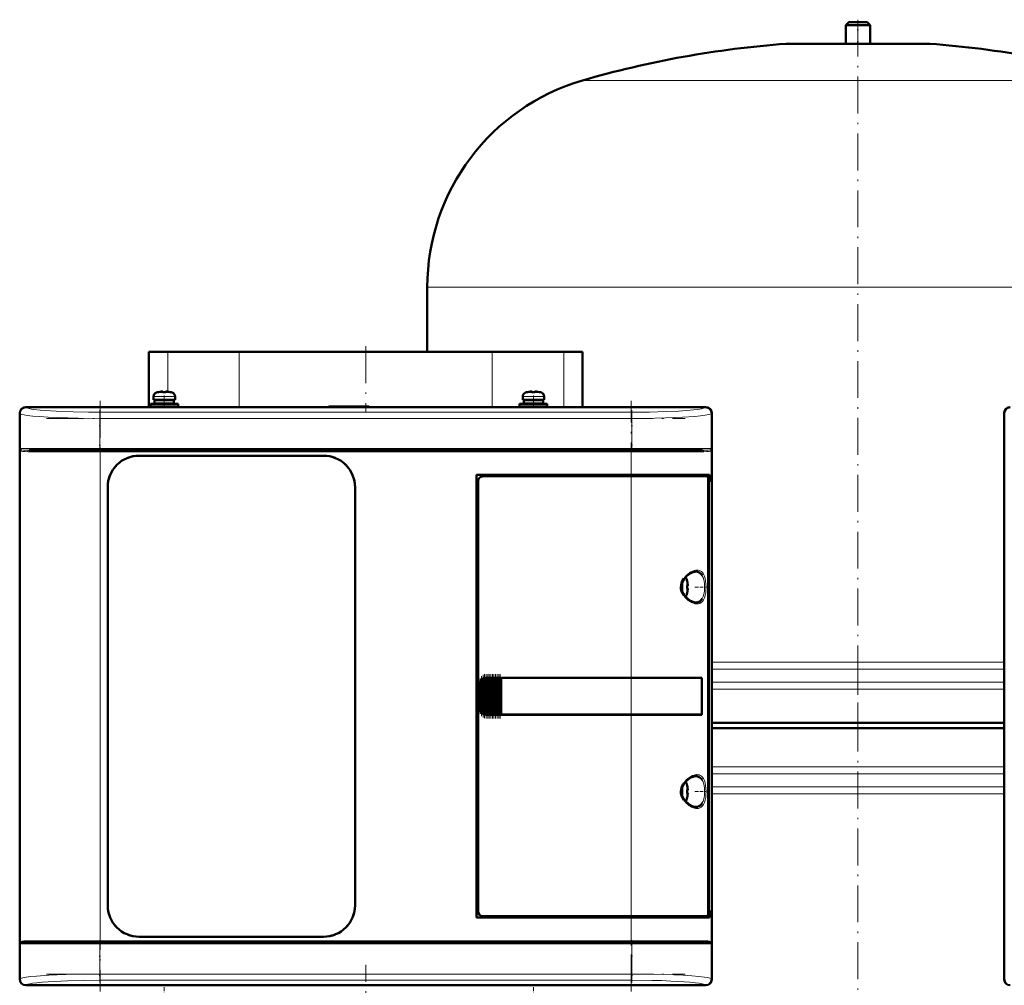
# Model space of a CAD drawing. Extents: x -1351 to 1763, y -1300 to 612.
# Tile 41 of 81: x -311 to 9, y 131 to 445. Entities that reach past the tile are written whole.
import ezdxf

# ---------------------------------------------------------------- set-up
doc = ezdxf.new("R2010")
doc.units = 0
doc.linetypes.add('DASHDOT', pattern=[18.5, 12, -3, 0.5, -3])

msp = doc.modelspace()

# ---------------------------------------------------------------- linework, layer by layer
at = {"color": 7, "linetype": 'DASHDOT', "lineweight": 18}
for p, q in [((-38.4, 445.06), (-38.4, 207.55)), ((-198.4, 338.88), (-198.4, 317.28)), ((-284.69, 321.1), (-284.69, 129.05)), ((-112.1, 129.05), (-112.1, 321.1)), ((-302.16, 315.43), (-94.63, 315.43)), ((-94.63, 305.58), (-302.16, 305.58)), ((-301.95, 304.58), (-94.84, 304.58)), ((-38.4, 237.56), (-38.4, -16.11)), ((-302.16, 144.58), (-94.63, 144.58)), ((-94.84, 145.58), (-301.95, 145.58)), ((-198.4, 58.18), (-198.4, 137.7)), ((-302.16, 134.72), (-94.63, 134.72))]:
    msp.add_line(p, q, dxfattribs=at)
at = {"color": 7, "linetype": 'DASHDOT', "lineweight": 18, "ltscale": 0.210416}
msp.add_line((-38.4, 444.93), (-38.4, 436.51), dxfattribs=at)
at = {"color": 7, "lineweight": 50}
for p, q in [((-41.4, 444.23), (-42.4, 443.23)), ((-42.4, 443.23), (-34.4, 443.23)), ((-42.4, 443.23), (-42.4, 437.23)), ((-41.4, 444.23), (-35.4, 444.23)), ((-34.4, 443.23), (-35.4, 444.23)), ((-34.4, 437.23), (-34.4, 443.23)), ((-61.4, 437.23), (-38.4, 437.23)), ((-42.4, 437.23), (-61.4, 437.23)), ((-38.4, 437.23), (-15.4, 437.23)), ((-15.4, 437.23), (-34.4, 437.23)), ((-178.4, 358.07), (-178.4, 337.08)), ((-268.9, 337.08), (-262.75, 337.08)), ((-268.9, 337.08), (-268.9, 319.08)), ((-262.75, 337.08), (-254.03, 337.08)), ((-254.03, 337.08), (-239.52, 337.08)), ((-239.52, 337.08), (-167.15, 337.08)), ((-167.15, 337.08), (-157.27, 337.08)), ((-157.27, 337.08), (-142.77, 337.08)), ((-142.77, 337.08), (-134.05, 337.08)), ((-134.05, 337.08), (-127.9, 337.08)), ((-127.9, 337.08), (-127.9, 319.08)), ((-265.82, 323.96), (-265.83, 323.97)), ((-264.4, 323.96), (-264.4, 324.11)), ((-263.4, 323.96), (-263.4, 324.11)), ((-261.97, 323.97), (-261.98, 323.96)), ((-145.82, 323.96), (-145.83, 323.97)), ((-144.4, 323.96), (-144.4, 324.11)), ((-143.4, 323.96), (-143.4, 324.11)), ((-141.97, 323.97), (-141.98, 323.96)), ((-268.4, 320.13), (-263.9, 320.13)), ((-268.4, 320.13), (-268.4, 319.33)), ((-267.4, 322.56), (-267.4, 321.43)), ((-263.9, 321.43), (-267.4, 321.43)), ((-267.05, 321.33), (-263.9, 321.33)), ((-267.05, 320.23), (-267.05, 321.33)), ((-267.05, 320.23), (-263.9, 320.23)), ((-265.9, 321.33), (-265.9, 321.43)), ((-265.9, 320.13), (-265.9, 320.23)), ((-263.9, 321.43), (-260.4, 321.43)), ((-260.75, 321.33), (-263.9, 321.33)), ((-260.75, 320.23), (-263.9, 320.23)), ((-263.9, 320.13), (-259.4, 320.13)), ((-261.9, 321.43), (-261.9, 321.33)), ((-261.9, 320.23), (-261.9, 320.13)), ((-260.75, 321.33), (-260.75, 320.23)), ((-260.4, 322.56), (-260.4, 321.43)), ((-259.4, 320.13), (-259.4, 319.33)), ((-148.4, 320.13), (-143.9, 320.13)), ((-148.4, 320.13), (-148.4, 319.33)), ((-147.4, 322.56), (-147.4, 321.43)), ((-143.9, 321.43), (-147.4, 321.43)), ((-147.05, 321.33), (-143.9, 321.33)), ((-147.05, 320.23), (-147.05, 321.33)), ((-147.05, 320.23), (-143.9, 320.23)), ((-145.9, 321.33), (-145.9, 321.43)), ((-145.9, 320.13), (-145.9, 320.23)), ((-143.9, 321.43), (-140.4, 321.43)), ((-140.75, 321.33), (-143.9, 321.33)), ((-140.75, 320.23), (-143.9, 320.23)), ((-139.4, 320.13), (-143.9, 320.13)), ((-141.9, 321.43), (-141.9, 321.33)), ((-141.9, 320.23), (-141.9, 320.13)), ((-140.75, 321.33), (-140.75, 320.23)), ((-140.4, 322.56), (-140.4, 321.43)), ((-139.4, 320.13), (-139.4, 319.33)), ((-310.9, 309.23), (-310.9, 317.08)), ((-310.87, 317.05), (-310.87, 133.1)), ((-308.9, 319.08), (-301.05, 319.08)), ((-87.92, 319.05), (-308.88, 319.05)), ((-301.05, 319.08), (-301.04, 319.05)), ((-301.05, 319.07), (-296.75, 319.07)), ((-296.75, 319.08), (-199.05, 319.08)), ((-296.75, 319.05), (-296.75, 319.08)), ((-268.4, 319.33), (-263.9, 319.33)), ((-265.9, 319.08), (-265.9, 319.33)), ((-263.9, 319.33), (-259.4, 319.33)), ((-261.9, 319.33), (-261.9, 319.08)), ((-210.4, 319.33), (-210.65, 319.08)), ((-197.4, 319.33), (-210.4, 319.33)), ((-199.05, 319.08), (-199.04, 319.05)), ((-199.05, 319.07), (-194.75, 319.07)), ((-197.4, 319.33), (-197.14, 319.07)), ((-194.75, 319.08), (-100.05, 319.08)), ((-194.75, 319.05), (-194.75, 319.08)), ((-148.4, 319.33), (-143.9, 319.33)), ((-145.9, 319.08), (-145.9, 319.33)), ((-139.4, 319.33), (-143.9, 319.33)), ((-141.9, 319.33), (-141.9, 319.08)), ((-100.05, 319.08), (-100.04, 319.05)), ((-100.05, 319.07), (-95.75, 319.07)), ((-95.75, 319.08), (-87.9, 319.08)), ((-95.75, 319.05), (-95.75, 319.08)), ((-85.93, 133.1), (-85.93, 317.05)), ((-85.9, 317.08), (-85.9, 309.23)), ((9.1, 309.23), (9.1, 317.08)), ((9.13, 317.05), (9.13, 133.1)), ((-310.87, 309.22), (-310.9, 309.23)), ((-310.89, 304.93), (-310.89, 309.23)), ((-85.9, 309.23), (-85.93, 309.22)), ((-85.9, 309.23), (-85.9, 304.93)), ((9.13, 309.22), (9.1, 309.23)), ((9.11, 304.93), (9.11, 309.23)), ((-310.9, 229.23), (-310.9, 304.93)), ((-310.9, 304.93), (-310.87, 304.93)), ((-307.81, 305.08), (-284.69, 305.08)), ((-284.69, 305.08), (-112.1, 305.08)), ((-112.1, 305.08), (-88.98, 305.08)), ((-85.93, 304.93), (-85.9, 304.93)), ((-85.9, 304.93), (-85.9, 231.23)), ((9.1, 229.23), (9.1, 304.93)), ((9.1, 304.93), (9.13, 304.93)), ((-272.1, 303.28), (-212.1, 303.28)), ((-272.1, 303.28), (-212.1, 303.28)), ((-162.4, 153.08), (-162.4, 297.08)), ((-162.4, 297.08), (-112.1, 297.08)), ((-161.9, 295.08), (-161.9, 155.07)), ((-112.1, 296.58), (-160.4, 296.58)), ((-86.69, 297.08), (-112.1, 297.08)), ((-112.1, 296.58), (-87.35, 296.58)), ((-87, 296.58), (-87.34, 296.58)), ((-87.06, 154.54), (-87.06, 295.61)), ((-87.06, 294.78), (-86.69, 294.78)), ((-87.06, 294.74), (-86.93, 294.74)), ((-87, 297.08), (-87, 296.58)), ((-86.69, 294.78), (-86.93, 294.74)), ((-86.93, 294.74), (-86.93, 155.41)), ((-86.69, 294.78), (-86.69, 297.08)), ((-282.3, 157.08), (-282.3, 293.08)), ((-201.9, 293.08), (-201.9, 157.08)), ((-201.9, 293.08), (-201.9, 157.08)), ((-93.93, 262.5), (-93.92, 262.51)), ((-93.78, 261.08), (-93.93, 261.08)), ((-93.78, 260.08), (-93.93, 260.08)), ((-93.92, 258.65), (-93.93, 258.65)), ((-160.89, 230.34), (-160.73, 230.5)), ((-160.52, 219.45), (-160.52, 230.7)), ((-160.38, 230.78), (-160.22, 230.87)), ((-160.01, 219.19), (-160.01, 230.97)), ((-159.87, 231), (-159.71, 231.04)), ((-159.5, 231.07), (-159.36, 231.08)), ((-159.5, 219.08), (-159.5, 231.07)), ((-159.33, 231.08), (-159.39, 231.08)), ((-159.33, 231.08), (-159.36, 231.08)), ((-159.33, 231.08), (-159.2, 231.08)), ((-158.99, 231.08), (-159.2, 231.08)), ((-158.99, 219.08), (-158.99, 231.08)), ((-158.85, 231.08), (-158.99, 231.08)), ((-158.85, 231.08), (-158.77, 231.08)), ((-158.77, 231.08), (-158.69, 231.08)), ((-158.48, 231.08), (-158.69, 231.08)), ((-158.48, 219.08), (-158.48, 231.08)), ((-158.34, 231.08), (-158.48, 231.08)), ((-158.34, 231.08), (-158.26, 231.08)), ((-158.26, 231.08), (-158.18, 231.08)), ((-157.97, 231.08), (-158.18, 231.08)), ((-157.97, 219.08), (-157.97, 231.08)), ((-157.83, 231.08), (-157.97, 231.08)), ((-157.83, 231.08), (-157.75, 231.08)), ((-157.75, 231.08), (-157.67, 231.08)), ((-157.46, 231.08), (-157.67, 231.08)), ((-157.46, 219.08), (-157.46, 231.08)), ((-157.32, 231.08), (-157.46, 231.08)), ((-157.32, 231.08), (-157.24, 231.08)), ((-157.24, 231.08), (-157.16, 231.08)), ((-156.95, 231.08), (-157.16, 231.08)), ((-156.95, 219.08), (-156.95, 231.08)), ((-156.81, 231.08), (-156.95, 231.08)), ((-156.81, 231.08), (-156.73, 231.08)), ((-156.73, 231.08), (-156.65, 231.08)), ((-156.44, 231.08), (-156.65, 231.08)), ((-156.44, 219.08), (-156.44, 231.08)), ((-156.3, 231.08), (-156.44, 231.08)), ((-156.3, 231.08), (-156.22, 231.08)), ((-156.22, 231.08), (-156.14, 231.08)), ((-155.93, 231.08), (-156.14, 231.08)), ((-155.93, 219.08), (-155.93, 231.08)), ((-155.79, 231.08), (-155.93, 231.08)), ((-155.79, 231.08), (-155.71, 231.08)), ((-155.71, 231.08), (-155.63, 231.08)), ((-155.42, 231.08), (-155.63, 231.08)), ((-155.42, 219.08), (-155.42, 231.08)), ((-155.28, 231.08), (-155.42, 231.08)), ((-155.28, 231.08), (-155.2, 231.08)), ((-155.2, 231.08), (-155.12, 231.08)), ((-154.91, 231.08), (-155.12, 231.08)), ((-154.91, 219.08), (-154.91, 231.08)), ((-154.77, 231.08), (-154.91, 231.08)), ((-154.77, 231.08), (-154.69, 231.08)), ((-154.69, 231.08), (-154.61, 231.08)), ((-154.44, 231.08), (-154.61, 231.08)), ((-154.44, 231.08), (-154.44, 219.08)), ((-154.4, 231.08), (-154.44, 231.08)), ((-154.4, 231.08), (-112.1, 231.08)), ((-154.37, 231.05), (-154.4, 231.08)), ((-154.37, 231.05), (-112.1, 231.05)), ((-154.37, 219.1), (-154.37, 231.05)), ((-154.37, 231.05), (-112.1, 231.05)), ((-89.11, 231.08), (-112.1, 231.08)), ((-110.13, 231.05), (-112.1, 231.05)), ((-110.15, 231.05), (-112.1, 231.05)), ((-105.73, 231.05), (-110.15, 231.05)), ((-103.04, 231.05), (-105.73, 231.05)), ((-95.45, 231.04), (-102.38, 231.05)), ((-89.11, 231.08), (-89.43, 231.02)), ((-89.18, 219.13), (-89.18, 231.02)), ((-89.11, 231.08), (-89.11, 219.08)), ((-85.9, 231.23), (-85.93, 231.22)), ((-85.9, 231.23), (-85.9, 226.93)), ((-310.87, 229.22), (-310.9, 229.23)), ((-310.89, 224.93), (-310.89, 229.23)), ((-161.4, 221.08), (-161.4, 229.08)), ((-161.03, 219.98), (-161.03, 230.17)), ((9.13, 229.22), (9.1, 229.23)), ((9.11, 224.93), (9.11, 229.23)), ((-310.9, 145.23), (-310.9, 224.93)), ((-310.9, 224.93), (-310.87, 224.93)), ((-85.93, 226.93), (-85.9, 226.93)), ((-85.9, 226.93), (-85.9, 145.23)), ((9.1, 145.23), (9.1, 224.93)), ((9.1, 224.93), (9.13, 224.93)), ((-160.73, 219.65), (-160.89, 219.81)), ((-160.22, 219.29), (-160.38, 219.37)), ((-159.71, 219.11), (-159.87, 219.15)), ((-159.36, 219.08), (-159.5, 219.08)), ((-159.33, 219.08), (-159.39, 219.08)), ((-159.36, 219.08), (-159.33, 219.08)), ((-159.33, 219.08), (-159.2, 219.08)), ((-158.99, 219.08), (-159.2, 219.08)), ((-158.85, 219.08), (-158.99, 219.08)), ((-158.85, 219.08), (-158.77, 219.08)), ((-158.77, 219.08), (-158.69, 219.08)), ((-158.48, 219.08), (-158.69, 219.08)), ((-158.34, 219.08), (-158.48, 219.08)), ((-158.34, 219.08), (-158.26, 219.08)), ((-158.26, 219.08), (-158.18, 219.08)), ((-157.97, 219.08), (-158.18, 219.08)), ((-157.83, 219.08), (-157.97, 219.08)), ((-157.83, 219.08), (-157.75, 219.08)), ((-157.75, 219.08), (-157.67, 219.08)), ((-157.46, 219.08), (-157.67, 219.08)), ((-157.32, 219.08), (-157.46, 219.08)), ((-157.32, 219.08), (-157.24, 219.08)), ((-157.24, 219.08), (-157.16, 219.08)), ((-156.95, 219.08), (-157.16, 219.08)), ((-156.81, 219.08), (-156.95, 219.08)), ((-156.81, 219.08), (-156.73, 219.08)), ((-156.73, 219.08), (-156.65, 219.08)), ((-156.44, 219.08), (-156.65, 219.08)), ((-156.3, 219.08), (-156.44, 219.08)), ((-156.3, 219.08), (-156.22, 219.08)), ((-156.22, 219.08), (-156.14, 219.08)), ((-155.93, 219.08), (-156.14, 219.08)), ((-155.79, 219.08), (-155.93, 219.08)), ((-155.79, 219.08), (-155.71, 219.08)), ((-155.71, 219.08), (-155.63, 219.08)), ((-155.42, 219.08), (-155.63, 219.08)), ((-155.28, 219.08), (-155.42, 219.08)), ((-155.28, 219.08), (-155.2, 219.08)), ((-155.2, 219.08), (-155.12, 219.08)), ((-154.91, 219.08), (-155.12, 219.08)), ((-154.77, 219.08), (-154.91, 219.08)), ((-154.77, 219.08), (-154.69, 219.08)), ((-154.69, 219.08), (-154.61, 219.08)), ((-154.44, 219.08), (-154.61, 219.08)), ((-154.44, 219.08), (-154.4, 219.08)), ((-154.4, 219.08), (-154.37, 219.1)), ((-112.1, 219.08), (-154.4, 219.08)), ((-154.37, 219.1), (-112.1, 219.1)), ((-112.1, 219.1), (-110.13, 219.1)), ((-89.11, 219.08), (-112.1, 219.08)), ((-110.15, 219.1), (-106.37, 219.1)), ((-105.73, 219.1), (-103.04, 219.1)), ((-103.04, 219.1), (-102.87, 219.1)), ((-89.11, 219.08), (-89.43, 219.13)), ((-85.9, 216.42), (-38.4, 216.42)), ((-38.4, 214.73), (-85.9, 214.73)), ((-38.4, 216.42), (9.1, 216.42)), ((9.1, 214.73), (-38.4, 214.73)), ((-93.93, 196), (-93.92, 196.01)), ((-93.78, 194.58), (-93.93, 194.58)), ((-93.78, 193.58), (-93.93, 193.58)), ((-93.92, 192.15), (-93.93, 192.15)), ((-87.06, 155.41), (-86.93, 155.41)), ((-86.69, 155.38), (-87.06, 155.38)), ((-86.93, 155.41), (-86.69, 155.38)), ((-86.69, 153.08), (-86.69, 155.38)), ((-112.1, 153.08), (-162.4, 153.08)), ((-160.4, 153.58), (-112.1, 153.58)), ((-87.35, 153.58), (-112.1, 153.58)), ((-112.1, 153.08), (-86.69, 153.08)), ((-87.34, 153.58), (-87, 153.58)), ((-87, 153.58), (-87, 153.08)), ((-310.87, 145.22), (-310.9, 145.23)), ((-310.89, 140.93), (-310.89, 145.23)), ((-307.81, 145.08), (-284.69, 145.08)), ((-112.1, 145.08), (-284.69, 145.08)), ((-212.1, 146.88), (-272.1, 146.88)), ((-88.98, 145.08), (-112.1, 145.08)), ((-85.9, 145.23), (-85.93, 145.22)), ((-85.9, 145.23), (-85.9, 140.93)), ((9.13, 145.22), (9.1, 145.23)), ((9.11, 140.93), (9.11, 145.23)), ((-310.9, 133.08), (-310.9, 140.93)), ((-310.9, 140.93), (-310.87, 140.93)), ((-85.93, 140.93), (-85.9, 140.93)), ((-85.9, 140.93), (-85.9, 133.08)), ((9.1, 133.08), (9.1, 140.93)), ((9.1, 140.93), (9.13, 140.93)), ((-301.05, 131.08), (-308.9, 131.08)), ((-87.92, 131.1), (-308.88, 131.1)), ((-301.04, 131.1), (-301.05, 131.08)), ((-296.75, 131.08), (-301.05, 131.08)), ((-296.75, 131.08), (-296.75, 131.1)), ((-199.05, 131.08), (-296.75, 131.08)), ((-199.04, 131.1), (-199.05, 131.08)), ((-194.75, 131.08), (-199.05, 131.08)), ((-194.75, 131.08), (-194.75, 131.1)), ((-100.05, 131.08), (-194.75, 131.08)), ((-100.04, 131.1), (-100.05, 131.08)), ((-95.75, 131.08), (-100.05, 131.08)), ((-95.75, 131.08), (-95.75, 131.1)), ((-87.9, 131.08), (-95.75, 131.08))]:
    msp.add_line(p, q, dxfattribs=at)
at = {"color": 7, "lineweight": 18}
for p, q in [((-38.4, 437.21), (-61.76, 437.21)), ((-15.03, 437.21), (-38.4, 437.21)), ((-38.4, 425.27), (-128, 425.27)), ((51.2, 425.27), (-38.4, 425.27)), ((-38.4, 358.07), (-178.4, 358.07)), ((101.6, 358.07), (-38.4, 358.07)), ((-262.75, 337.08), (-262.75, 324.09)), ((-239.52, 319.08), (-239.52, 337.08)), ((-157.27, 337.08), (-157.27, 319.08)), ((-134.05, 319.08), (-134.05, 337.08)), ((-266.47, 323.8), (-263.92, 323.8)), ((-263.92, 323.8), (-263.9, 323.8)), ((-263.9, 323.8), (-261.33, 323.8)), ((-146.47, 323.8), (-143.92, 323.8)), ((-143.92, 323.8), (-143.9, 323.8)), ((-143.9, 323.8), (-141.33, 323.8)), ((-267.4, 322.56), (-263.93, 322.56)), ((-263.93, 322.56), (-263.9, 322.56)), ((-263.9, 322.56), (-260.4, 322.56)), ((-147.4, 322.56), (-143.93, 322.56)), ((-143.93, 322.56), (-143.9, 322.56)), ((-143.9, 322.56), (-140.4, 322.56)), ((-310.81, 316.99), (-310.87, 317.05)), ((-310.81, 305.58), (-310.81, 316.99)), ((-308.88, 319.05), (-308.81, 318.98)), ((-284.87, 317.42), (-111.93, 317.42)), ((-284.87, 317.42), (-284.87, 315.43)), ((-111.93, 317.42), (-111.93, 315.43)), ((-87.99, 318.98), (-87.92, 319.05)), ((-85.93, 317.05), (-85.99, 316.99)), ((-85.99, 316.99), (-85.99, 305.58)), ((9.19, 316.99), (9.13, 317.05)), ((-284.87, 315.43), (-284.87, 305.58)), ((-111.93, 315.43), (-284.87, 315.43)), ((-111.93, 315.43), (-111.93, 305.58)), ((-284.87, 305.58), (-310.81, 305.58)), ((-310.63, 305.1), (-310.63, 145.06)), ((-308.27, 304.58), (-284.69, 304.58)), ((-284.87, 305.58), (-111.93, 305.58)), ((-284.87, 305.08), (-284.87, 305.58)), ((-284.69, 304.58), (-284.69, 305.08)), ((-112.1, 304.58), (-284.69, 304.58)), ((-284.69, 304.58), (-284.69, 145.58)), ((-112.1, 305.08), (-112.1, 304.58)), ((-112.1, 297.08), (-112.1, 304.58)), ((-112.1, 304.58), (-88.53, 304.58)), ((-94.21, 305.58), (-111.93, 305.58)), ((-111.93, 305.08), (-111.93, 305.58)), ((-85.99, 305.58), (-94.21, 305.58)), ((-86.16, 145.06), (-86.16, 305.1)), ((-112.1, 297.08), (-112.1, 296.58)), ((-112.1, 231.08), (-112.1, 296.58)), ((-94.08, 263.15), (-94.08, 260.6)), ((-91.13, 265.58), (-91.09, 265.58)), ((-89.04, 264.35), (-89, 264.27)), ((-95.33, 262.44), (-95.33, 260.61)), ((-95.33, 260.61), (-95.33, 260.58)), ((-95.33, 260.58), (-95.33, 258.71)), ((-94.08, 260.6), (-94.08, 260.58)), ((-94.08, 260.58), (-94.08, 258.01)), ((-89, 256.88), (-89.04, 256.82)), ((-91.08, 255.58), (-91.13, 255.58)), ((-85.9, 236.11), (-38.4, 236.11)), ((-38.4, 233.83), (-85.9, 233.83)), ((-38.4, 236.11), (9.1, 236.11)), ((9.1, 233.83), (-38.4, 233.83)), ((-160.73, 219.65), (-160.73, 230.5)), ((-160.38, 219.37), (-160.38, 230.78)), ((-160.22, 230.87), (-160.22, 219.29)), ((-159.87, 219.15), (-159.87, 231)), ((-159.71, 231.04), (-159.71, 219.11)), ((-159.36, 231.08), (-159.36, 219.08)), ((-159.2, 219.08), (-159.2, 231.08)), ((-158.85, 231.08), (-158.85, 219.08)), ((-158.69, 231.08), (-158.69, 219.08)), ((-158.34, 231.08), (-158.34, 219.08)), ((-158.18, 231.08), (-158.18, 219.08)), ((-157.83, 231.08), (-157.83, 219.08)), ((-157.67, 231.08), (-157.67, 219.08)), ((-157.32, 231.08), (-157.32, 219.08)), ((-157.16, 219.08), (-157.16, 231.08)), ((-156.81, 231.08), (-156.81, 219.08)), ((-156.65, 231.08), (-156.65, 219.08)), ((-156.3, 231.08), (-156.3, 219.08)), ((-156.14, 231.08), (-156.14, 219.08)), ((-155.79, 231.08), (-155.79, 219.08)), ((-155.63, 219.08), (-155.63, 231.08)), ((-155.28, 231.08), (-155.28, 219.08)), ((-155.12, 231.08), (-155.12, 219.08)), ((-154.77, 219.08), (-154.77, 231.08)), ((-154.61, 231.08), (-154.61, 219.08)), ((-112.1, 231.05), (-112.1, 231.08)), ((-112.1, 231.05), (-112.1, 219.1)), ((-161.35, 229.08), (-161.4, 229.08)), ((-161.35, 229.08), (-161.35, 221.08)), ((-161.18, 220.28), (-161.18, 229.87)), ((-160.89, 230.34), (-160.89, 219.81)), ((-85.9, 229.62), (-38.4, 229.62)), ((-38.4, 227.35), (-85.9, 227.35)), ((-38.4, 229.62), (9.1, 229.62)), ((9.11, 227.35), (-38.4, 227.35)), ((-161.35, 221.08), (-161.4, 221.08)), ((-112.1, 219.08), (-112.1, 219.1)), ((-112.1, 153.58), (-112.1, 219.08)), ((-85.9, 202.11), (-38.4, 202.11)), ((-38.4, 202.11), (9.1, 202.11)), ((-91.13, 199.08), (-91.09, 199.08)), ((-85.9, 199.83), (-38.4, 199.83)), ((-38.4, 199.83), (9.1, 199.83)), ((-95.33, 195.94), (-95.33, 194.11)), ((-94.08, 196.65), (-94.08, 194.1)), ((-89.04, 197.85), (-89, 197.77)), ((-85.9, 195.62), (-38.4, 195.62)), ((-38.4, 195.62), (9.1, 195.62)), ((-95.33, 194.11), (-95.33, 194.08)), ((-95.33, 194.08), (-95.33, 192.21)), ((-94.08, 194.1), (-94.08, 194.08)), ((-94.08, 194.08), (-94.08, 191.51)), ((-38.4, 193.35), (-85.9, 193.35)), ((9.1, 193.35), (-38.4, 193.35)), ((-91.08, 189.08), (-91.13, 189.08)), ((-89, 190.38), (-89.04, 190.32)), ((-112.1, 153.58), (-112.1, 153.08)), ((-112.1, 145.58), (-112.1, 153.08)), ((-310.81, 144.58), (-302.58, 144.58)), ((-310.81, 133.16), (-310.81, 144.58)), ((-284.69, 145.58), (-308.27, 145.58)), ((-302.58, 144.58), (-284.87, 144.58)), ((-284.87, 144.58), (-284.87, 145.08)), ((-111.93, 144.58), (-284.87, 144.58)), ((-284.87, 144.58), (-284.87, 134.72)), ((-284.69, 145.58), (-112.1, 145.58)), ((-284.69, 145.58), (-284.69, 145.08)), ((-88.53, 145.58), (-112.1, 145.58)), ((-112.1, 145.58), (-112.1, 145.08)), ((-111.93, 145.08), (-111.93, 144.58)), ((-111.93, 144.58), (-111.93, 134.72)), ((-111.93, 144.58), (-85.99, 144.58)), ((-85.99, 144.58), (-85.99, 133.16)), ((-284.87, 134.72), (-111.93, 134.72)), ((-284.87, 132.73), (-284.87, 134.72)), ((-111.93, 134.72), (-111.93, 132.73)), ((-310.87, 133.1), (-310.81, 133.16)), ((-111.93, 132.73), (-284.87, 132.73)), ((-85.99, 133.16), (-85.93, 133.1)), ((9.13, 133.1), (9.19, 133.16)), ((-308.81, 131.17), (-308.88, 131.1)), ((-87.92, 131.1), (-87.99, 131.17))]:
    msp.add_line(p, q, dxfattribs=at)
at = {"color": 7, "linetype": 'DASHDOT', "lineweight": 18, "ltscale": 0.000782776}
for p, q in [((-264.9, 324.1), (-264.9, 324.14)), ((-144.9, 324.1), (-144.9, 324.14))]:
    msp.add_line(p, q, dxfattribs=at)
at = {"color": 7, "linetype": 'DASHDOT', "lineweight": 18, "ltscale": 0.000926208}
for p, q in [((-262.9, 324.1), (-262.9, 324.14)), ((-142.9, 324.1), (-142.9, 324.14))]:
    msp.add_line(p, q, dxfattribs=at)
at = {"color": 7, "linetype": 'DASHDOT', "lineweight": 18, "ltscale": 0.104372}
for p, q in [((-263.9, 322.9), (-263.9, 318.73)), ((-143.9, 322.9), (-143.9, 318.73))]:
    msp.add_line(p, q, dxfattribs=at)
at = {"color": 7, "linetype": 'DASHDOT', "lineweight": 18, "ltscale": 0.342406}
for p, q in [((-284.87, 318.13), (-284.87, 304.43)), ((-111.93, 318.13), (-111.93, 304.43))]:
    msp.add_line(p, q, dxfattribs=at)
at = {"color": 7, "linetype": 'DASHDOT', "lineweight": 18, "ltscale": 0.00094223}
for p, q in [((-93.78, 261.58), (-93.74, 261.58)), ((-93.78, 195.08), (-93.74, 195.08))]:
    msp.add_line(p, q, dxfattribs=at)
at = {"color": 7, "linetype": 'DASHDOT', "lineweight": 18, "ltscale": 0.000793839}
for p, q in [((-93.78, 259.58), (-93.75, 259.58)), ((-93.78, 193.08), (-93.75, 193.08))]:
    msp.add_line(p, q, dxfattribs=at)
at = {"color": 7, "linetype": 'DASHDOT', "lineweight": 18, "ltscale": 0.08656}
for p, q in [((-91.41, 260.58), (-87.95, 260.58)), ((-91.41, 194.08), (-87.95, 194.08))]:
    msp.add_line(p, q, dxfattribs=at)
at = {"color": 7, "linetype": 'DASHDOT', "lineweight": 18, "ltscale": 0.28763}
msp.add_line((-161.25, 219.32), (-161.25, 230.83), dxfattribs=at)
at = {"color": 7, "linetype": 'DASHDOT', "lineweight": 18, "ltscale": 0.325662}
msp.add_line((-160.8, 218.56), (-160.8, 231.59), dxfattribs=at)
at = {"color": 7, "linetype": 'DASHDOT', "lineweight": 18, "ltscale": 0.347391}
msp.add_line((-160.29, 218.13), (-160.29, 232.02), dxfattribs=at)
at = {"color": 7, "linetype": 'DASHDOT', "lineweight": 18, "ltscale": 0.357764}
msp.add_line((-159.78, 217.92), (-159.78, 232.23), dxfattribs=at)
at = {"color": 7, "linetype": 'DASHDOT', "lineweight": 18, "ltscale": 0.360001}
for p, q in [((-159.27, 217.88), (-159.27, 232.28)), ((-158.76, 217.88), (-158.76, 232.28)), ((-158.25, 217.88), (-158.25, 232.28)), ((-157.74, 217.88), (-157.74, 232.28)), ((-157.23, 217.88), (-157.23, 232.28)), ((-156.72, 217.88), (-156.72, 232.28)), ((-156.21, 217.88), (-156.21, 232.28)), ((-155.7, 217.88), (-155.7, 232.28)), ((-155.19, 217.88), (-155.19, 232.28)), ((-154.69, 217.88), (-154.69, 232.28))]:
    msp.add_line(p, q, dxfattribs=at)
at = {"color": 7, "linetype": 'DASHDOT', "lineweight": 18, "ltscale": 0.34239}
for p, q in [((-284.87, 145.72), (-284.87, 132.02)), ((-111.93, 145.72), (-111.93, 132.02))]:
    msp.add_line(p, q, dxfattribs=at)
at = {"color": 7, "linetype": 'DASHDOT', "lineweight": 18, "ltscale": 0.104369}
for p, q in [((-263.9, 127.25), (-263.9, 131.42)), ((-143.9, 127.25), (-143.9, 131.42))]:
    msp.add_line(p, q, dxfattribs=at)
at = {"color": 7, "lineweight": 50}
for points in [[(-264.4, 324.11), (-264.4, 324.11), (-264.4, 324.11), (-264.41, 324.12), (-264.43, 324.12), (-264.48, 324.13), (-264.62, 324.13), (-264.9, 324.11)], [(-264.4, 324.11), (-264.4, 324.11), (-264.4, 324.11), (-264.41, 324.12), (-264.45, 324.13)], [(-263.4, 324.11), (-263.4, 324.11), (-263.39, 324.11), (-263.39, 324.12), (-263.37, 324.12), (-263.31, 324.13), (-262.9, 324.11)], [(-144.4, 324.11), (-144.4, 324.11), (-144.4, 324.11), (-144.41, 324.12), (-144.43, 324.12), (-144.48, 324.13), (-144.62, 324.13), (-144.9, 324.11)], [(-144.4, 324.11), (-144.4, 324.11), (-144.4, 324.11), (-144.41, 324.12), (-144.45, 324.13)], [(-143.4, 324.11), (-143.4, 324.11), (-143.39, 324.11), (-143.39, 324.12), (-143.37, 324.12), (-143.31, 324.13), (-142.9, 324.11)], [(-87.06, 295.61), (-87.09, 296.05), (-87.18, 296.4), (-87.26, 296.54), (-87.3, 296.57), (-87.35, 296.58)], [(-95.06, 257.81), (-95.47, 258.52), (-95.77, 259.26), (-95.94, 260.02), (-95.97, 260.59), (-95.93, 261.15), (-95.82, 261.72), (-95.64, 262.27), (-95.38, 262.82), (-95.06, 263.34)], [(-94.8, 257.85), (-95.25, 258.55), (-95.54, 259.22), (-95.73, 259.96), (-95.78, 260.7), (-95.69, 261.43), (-95.44, 262.2), (-95.03, 262.96), (-94.8, 263.3)], [(-94.8, 263.3), (-94.2, 263.99), (-93.46, 264.64), (-92.7, 265.12), (-92, 265.42), (-91.42, 265.56), (-91.13, 265.58)], [(-91.09, 265.58), (-90.53, 265.51), (-90.01, 265.31), (-89.55, 264.98), (-89.28, 264.69), (-89.04, 264.35)], [(-93.78, 261.58), (-93.75, 261.25), (-93.76, 261.13), (-93.76, 261.09), (-93.77, 261.08), (-93.77, 261.08), (-93.77, 261.08), (-93.78, 261.08)], [(-93.76, 261.29), (-93.76, 261.11), (-93.77, 261.09), (-93.77, 261.08), (-93.77, 261.08), (-93.77, 261.08), (-93.78, 261.08)], [(-93.76, 259.86), (-93.76, 260.01), (-93.76, 260.06), (-93.77, 260.07), (-93.77, 260.07), (-93.78, 260.08), (-93.78, 260.08)], [(-93.78, 259.58), (-93.76, 259.77), (-93.76, 260.01), (-93.76, 260.06), (-93.77, 260.07), (-93.77, 260.08), (-93.78, 260.08), (-93.78, 260.08)], [(-91.13, 255.58), (-91.68, 255.64), (-92.31, 255.84), (-93.01, 256.21), (-93.76, 256.75), (-94.47, 257.45), (-94.8, 257.85)], [(-89.04, 256.82), (-89.36, 256.37), (-89.73, 256.02), (-90.15, 255.78), (-90.48, 255.66), (-91.08, 255.58)], [(-89.18, 231.02), (-99.87, 231.05), (-110.13, 231.05)], [(-110.13, 219.1), (-91.77, 219.12), (-89.18, 219.13)], [(-94.8, 196.8), (-94.2, 197.49), (-93.46, 198.14), (-92.7, 198.62), (-92, 198.92), (-91.42, 199.06), (-91.13, 199.08)], [(-91.09, 199.08), (-90.53, 199.01), (-90.01, 198.81), (-89.55, 198.48), (-89.28, 198.19), (-89.04, 197.85)], [(-95.06, 191.31), (-95.47, 192.02), (-95.77, 192.76), (-95.94, 193.52), (-95.97, 194.09), (-95.93, 194.65), (-95.82, 195.22), (-95.64, 195.77), (-95.38, 196.32), (-95.06, 196.84)], [(-94.8, 191.35), (-95.25, 192.05), (-95.54, 192.72), (-95.73, 193.46), (-95.78, 194.2), (-95.69, 194.93), (-95.44, 195.7), (-95.03, 196.46), (-94.8, 196.8)], [(-93.78, 195.08), (-93.75, 194.75), (-93.76, 194.63), (-93.76, 194.59), (-93.77, 194.58), (-93.77, 194.58), (-93.77, 194.58), (-93.78, 194.58)], [(-93.76, 194.79), (-93.76, 194.61), (-93.77, 194.59), (-93.77, 194.58), (-93.77, 194.58), (-93.77, 194.58), (-93.78, 194.58)], [(-93.76, 193.36), (-93.76, 193.51), (-93.76, 193.56), (-93.77, 193.57), (-93.77, 193.57), (-93.78, 193.58), (-93.78, 193.58)], [(-93.78, 193.08), (-93.76, 193.27), (-93.76, 193.51), (-93.76, 193.56), (-93.77, 193.57), (-93.77, 193.58), (-93.78, 193.58), (-93.78, 193.58)], [(-91.13, 189.08), (-91.68, 189.14), (-92.31, 189.34), (-93.01, 189.71), (-93.76, 190.25), (-94.47, 190.95), (-94.8, 191.35)], [(-89.04, 190.32), (-89.36, 189.87), (-89.73, 189.52), (-90.15, 189.28), (-90.48, 189.16), (-91.08, 189.08)], [(-87.35, 153.58), (-87.29, 153.59), (-87.25, 153.62), (-87.19, 153.73), (-87.1, 154.05), (-87.06, 154.54)], [(-310.57, 144.82), (-310.39, 144.91), (-310.24, 144.95), (-309.86, 145.02), (-308.98, 145.06), (-307.81, 145.08)], [(-88.98, 145.08), (-87.52, 145.05), (-86.73, 144.99), (-86.54, 144.95), (-86.23, 144.82)]]:
    msp.add_lwpolyline(points, dxfattribs=at)
at = {"color": 7, "lineweight": 18}
for points in [[(-284.87, 315.43), (-291.9, 315.49), (-295.29, 315.57), (-298.55, 315.68), (-301.59, 315.82), (-304.36, 316), (-306.63, 316.19), (-308.49, 316.41), (-309.46, 316.56), (-310.2, 316.73), (-310.67, 316.9), (-310.81, 316.99)], [(-284.87, 317.42), (-288.53, 317.44), (-293.53, 317.54), (-298.99, 317.75), (-302.63, 317.97), (-304.27, 318.11), (-306.32, 318.35), (-307.04, 318.46), (-307.86, 318.62), (-308.28, 318.73), (-308.67, 318.89), (-308.81, 318.98)], [(-111.93, 317.42), (-106.15, 317.47), (-100.64, 317.62), (-96.7, 317.8), (-94.1, 317.98), (-91.91, 318.18), (-90.42, 318.36), (-89.28, 318.55), (-88.61, 318.71), (-88.16, 318.87), (-87.99, 318.98)], [(-85.99, 316.99), (-86.17, 316.88), (-86.47, 316.77), (-86.88, 316.66), (-88.03, 316.45), (-89.55, 316.25), (-91.41, 316.08), (-95.41, 315.81), (-100.9, 315.59), (-104.48, 315.5), (-111.93, 315.43)], [(-307.81, 305.08), (-308.82, 305.09), (-309.62, 305.13), (-310.23, 305.21), (-310.44, 305.27), (-310.57, 305.34)], [(-310.02, 304.7), (-310.33, 304.8), (-310.45, 304.87)], [(-308.27, 304.58), (-309.17, 304.6), (-309.55, 304.63), (-310.02, 304.7)], [(-86.23, 305.34), (-86.51, 305.22), (-87.13, 305.13), (-87.76, 305.1), (-88.98, 305.08)], [(-86.78, 304.7), (-87.25, 304.63), (-87.63, 304.6), (-88.53, 304.58)], [(-86.34, 304.87), (-86.46, 304.8), (-86.78, 304.7)], [(-95.06, 263.34), (-94.62, 263.91), (-94.11, 264.45), (-93.83, 264.7), (-93.05, 265.28), (-92.71, 265.48), (-92.16, 265.75)], [(-90.71, 266.08), (-90.39, 266.06), (-90.08, 265.99), (-89.68, 265.84), (-89.3, 265.6), (-88.97, 265.27), (-88.62, 264.78)], [(-89, 264.27), (-88.74, 263.72), (-88.49, 262.89), (-88.41, 262.51), (-88.29, 261.59), (-88.24, 260.58)], [(-88.62, 264.78), (-88.32, 264.14), (-88.09, 263.39), (-87.92, 262.53), (-87.81, 261.58), (-87.77, 260.62), (-87.81, 259.63), (-87.91, 258.68), (-88.08, 257.8), (-88.32, 257.02), (-88.62, 256.37)], [(-88.24, 260.58), (-88.31, 259.36), (-88.42, 258.59), (-88.5, 258.22), (-88.72, 257.48), (-89, 256.88)], [(-88.62, 256.37), (-88.96, 255.89), (-89.35, 255.52), (-89.78, 255.26), (-90.24, 255.12), (-90.71, 255.08)], [(-95.06, 196.84), (-94.62, 197.41), (-94.11, 197.95), (-93.83, 198.2), (-93.05, 198.78), (-92.71, 198.98), (-92.16, 199.25)], [(-90.71, 199.58), (-90.39, 199.56), (-90.08, 199.49), (-89.68, 199.34), (-89.3, 199.1), (-88.97, 198.77), (-88.62, 198.28)], [(-89, 197.77), (-88.74, 197.22), (-88.49, 196.39), (-88.41, 196.01), (-88.29, 195.09), (-88.24, 194.08)], [(-88.62, 198.28), (-88.32, 197.63), (-88.09, 196.89), (-87.92, 196.03), (-87.81, 195.08), (-87.77, 194.12), (-87.81, 193.13), (-87.91, 192.18), (-88.08, 191.3), (-88.32, 190.52), (-88.62, 189.87)], [(-88.24, 194.08), (-88.31, 192.86), (-88.42, 192.09), (-88.5, 191.72), (-88.72, 190.98), (-89, 190.38)], [(-88.62, 189.87), (-88.96, 189.39), (-89.35, 189.02), (-89.78, 188.76), (-90.24, 188.62), (-90.71, 188.58)], [(-310.45, 145.28), (-310.17, 145.41), (-310.02, 145.45)], [(-310.02, 145.45), (-309.55, 145.53), (-309.17, 145.56), (-308.27, 145.58)], [(-88.53, 145.58), (-87.63, 145.56), (-87.25, 145.53), (-86.78, 145.45)], [(-86.78, 145.45), (-86.55, 145.39), (-86.35, 145.28)], [(-310.81, 133.16), (-310.62, 133.28), (-310.32, 133.39), (-309.91, 133.5), (-308.77, 133.71), (-307.24, 133.9), (-305.39, 134.08), (-301.39, 134.34), (-295.89, 134.57), (-292.32, 134.65), (-284.87, 134.72)], [(-111.93, 134.72), (-104.9, 134.66), (-101.51, 134.58), (-98.25, 134.47), (-95.21, 134.33), (-92.44, 134.16), (-90.17, 133.97), (-88.31, 133.75), (-87.33, 133.59), (-86.6, 133.43), (-86.12, 133.25), (-85.99, 133.16)], [(-284.87, 132.73), (-290.21, 132.69), (-295.39, 132.56), (-299.74, 132.37), (-303.62, 132.1), (-305.28, 131.93), (-306.7, 131.75), (-307.6, 131.59), (-308.28, 131.42), (-308.69, 131.25), (-308.81, 131.17)], [(-87.99, 131.17), (-88.2, 131.31), (-88.57, 131.44), (-89.09, 131.57), (-90.1, 131.75), (-91.37, 131.92), (-93.05, 132.09), (-94.95, 132.24), (-99.19, 132.47), (-102.24, 132.59), (-105.41, 132.67), (-111.93, 132.73)]]:
    msp.add_lwpolyline(points, dxfattribs=at)
at = {"color": 7, "lineweight": 50}
for centre, radius, start, end in [((-38.4, 118.07), 320, 94.1872, 106.2602), ((-61.4, 432.23), 5, 90, 94.1872), ((-15.4, 432.23), 5, 85.8128, 90), ((-38.4, 118.07), 320, 73.7398, 85.8128), ((-108.4, 358.07), 70, 106.2602, 180), ((-266.1, 322.56), 1.3, 106.6015, 180), ((-263.9, 315.18), 9, 102.3778, 106.6015), ((-263.9, 315.18), 8.99, 96.3897, 102.3492), ((-263.9, 315.18), 8.99, 96.3893, 102.3497), ((-264.46, 320.33), 3.8, 92.2846, 96.5812), ((-263.9, 314.07), 9.9, 89.9998, 92.8943), ((-263.9, 314.07), 9.9, 89.9998, 92.8943), ((-263.9, 314.06), 9.9, 87.106, 89.9999), ((-263.9, 314.06), 9.9, 87.106, 89.9999), ((-263.35, 320.09), 4.04, 83.5188, 86.8258), ((-263.9, 315.18), 8.99, 77.6503, 83.6107), ((-263.9, 315.18), 8.99, 77.6503, 83.6107), ((-263.9, 315.18), 9, 73.3984, 77.6222), ((-261.7, 322.56), 1.3, 0, 73.3984), ((-146.1, 322.56), 1.3, 106.6015, 180), ((-143.9, 315.18), 9, 102.3778, 106.6015), ((-143.9, 315.18), 8.99, 96.3897, 102.3492), ((-143.9, 315.18), 8.99, 96.3893, 102.3497), ((-144.46, 320.33), 3.8, 92.2846, 96.5812), ((-143.9, 314.07), 9.9, 89.9998, 92.8943), ((-143.9, 314.07), 9.9, 89.9998, 92.8943), ((-143.9, 314.06), 9.9, 87.106, 89.9999), ((-143.9, 314.06), 9.9, 87.106, 89.9999), ((-143.35, 320.09), 4.04, 83.5188, 86.8258), ((-143.9, 315.18), 8.99, 77.6503, 83.6107), ((-143.9, 315.18), 8.99, 77.6503, 83.6107), ((-143.9, 315.18), 9, 73.3984, 77.6222), ((-141.7, 322.56), 1.3, 0, 73.3984), ((-87.9, 317.08), 2, 0.0019, 89.9981), ((-272.1, 293.08), 10.2, 89.9994, 180.0006), ((-272.09, 293.07), 10.21, 127.3888, 142.5021), ((-272.1, 293.08), 10.2, 89.9964, 110.6188), ((-212.1, 293.08), 10.2, 359.9994, 90.0006), ((-212.1, 293.07), 10.2, 68.5862, 90.0017), ((-212.1, 293.07), 10.21, 37.3869, 52.5005), ((-211.78, 293.39), 9.75, 45.2709, 47.7994), ((-211.78, 293.39), 9.76, 42.0197, 44.7188), ((-272.08, 293.07), 10.21, 158.5916, 179.9845), ((-272.1, 293.08), 10.2, 158.5851, 180.0015), ((-212.1, 293.08), 10.2, 359.9966, 20.6205), ((-88.61, 303.34), 6.95, 281.3026, 283.4013), ((-95.33, 262.78), 1.3, 16.6015, 47.3449), ((-102.71, 260.58), 9, 12.3778, 16.6016), ((-102.71, 260.58), 8.99, 6.3893, 12.3497), ((-102.71, 260.58), 8.99, 6.3893, 12.3497), ((-103.82, 260.58), 9.9, 357.106, 2.8938), ((-103.82, 260.58), 9.9, 357.1058, 2.8956), ((-102.71, 260.58), 8.99, 347.6508, 353.6103), ((-102.71, 260.58), 8.99, 347.6503, 353.6107), ((-95.33, 258.38), 1.3, 312.6467, 343.3985), ((-102.71, 260.58), 9, 343.3984, 347.6222), ((-159.36, 229.21), 1.89, 127.9225, 136.7729), ((-159.27, 228.71), 2.35, 118.0492, 122.0459), ((-159.38, 229.31), 1.77, 110.7187, 118.3943), ((-159.27, 228.53), 2.55, 103.6061, 106.9099), ((-159.36, 229.36), 1.71, 94.6829, 101.9834), ((-159.24, 229.03), 2.11, 167.8165, 178.6973), ((-158.96, 228.96), 2.4, 157.7792, 167.7124), ((-159.26, 229.11), 2.06, 148.9704, 158.2673), ((-159.4, 228.95), 2.04, 136.9534, 143.1617), ((-159.26, 221.12), 2.09, 181.2163, 192.2146), ((-158.88, 221.22), 2.48, 192.5872, 202.1762), ((-159.26, 221.05), 2.06, 201.7327, 211.0296), ((-159.4, 221.21), 2.04, 216.8383, 223.0466), ((-159.36, 220.94), 1.89, 223.2271, 232.0775), ((-159.27, 221.44), 2.35, 237.9541, 241.9508), ((-159.38, 220.85), 1.77, 241.6057, 249.2813), ((-159.27, 221.63), 2.55, 253.0901, 256.3939), ((-159.36, 220.79), 1.71, 258.0166, 265.3171), ((-95.33, 196.28), 1.3, 16.6015, 47.3449), ((-102.71, 194.08), 9, 12.3778, 16.6016), ((-102.71, 194.08), 8.99, 6.3893, 12.3497), ((-102.71, 194.08), 8.99, 6.3893, 12.3497), ((-102.71, 194.08), 9, 343.3984, 347.6222), ((-103.82, 194.08), 9.9, 357.106, 2.8938), ((-103.82, 194.08), 9.9, 357.1058, 2.8956), ((-102.71, 194.08), 8.99, 347.6508, 353.6103), ((-102.71, 194.08), 8.99, 347.6503, 353.6107), ((-95.33, 191.88), 1.3, 312.6467, 343.3985), ((-272.1, 157.08), 10.2, 179.9994, 270.0006), ((-272.1, 157.08), 10.2, 179.9966, 200.6207), ((-212.1, 157.08), 10.2, 269.9994, 0.0006), ((-212.1, 157.08), 10.2, 338.5852, 0.0015), ((-88.61, 146.81), 6.95, 76.5988, 78.6976), ((-272.09, 157.08), 10.21, 217.3871, 232.5019), ((-212.1, 157.08), 10.21, 307.3871, 322.5019), ((-272.1, 157.08), 10.2, 248.5852, 270.0015), ((-212.1, 157.08), 10.2, 269.9966, 290.6207)]:
    msp.add_arc(centre, radius, start, end, dxfattribs=at)
at = {"color": 7, "lineweight": 18}
for centre, radius, start, end in [((-309.92, 306.23), 1.1, 216.3283, 234.0516), ((-296.4, 310.54), 15.24, 198.9989, 200.9203), ((-310.14, 305.09), 0.492, 149.8643, 179.2151), ((-310.15, 305.3), 0.523, 202.7294, 234.4166), ((-307.74, 304.58), 0.528, 138.5071, 180.4704), ((-307.81, 304.64), 0.433, 90.6331, 138.6703), ((-88.99, 304.64), 0.433, 41.3408, 89.3623), ((-89.06, 304.58), 0.527, 359.5047, 41.4709), ((-86.65, 305.3), 0.523, 305.573, 337.2571), ((-86.88, 306.23), 1.1, 305.9492, 323.6704), ((-86.66, 305.09), 0.492, 0.8497, 30.1599), ((-100.4, 310.54), 15.24, 339.0796, 341.0014), ((-90.51, 261.94), 4.15, 98.6386, 113.4614), ((-90.75, 263.6), 2.48, 89.2584, 98.9171), ((-91.31, 266.08), 0.598, 344.1695, 0.0866), ((-89.47, 261.63), 6.77, 214.3253, 230.1489), ((-89.45, 261.52), 6.7, 229.3786, 239.5375), ((-90.09, 260.33), 5.35, 239.0877, 247.246), ((-90.51, 259.21), 4.15, 246.5349, 261.3679), ((-90.75, 257.56), 2.48, 261.0814, 270.7341), ((-91.31, 255.08), 0.598, 359.9243, 15.8332), ((-90.51, 195.44), 4.15, 98.6386, 113.4614), ((-90.75, 197.1), 2.48, 89.2584, 98.9171), ((-91.31, 199.58), 0.598, 344.1695, 0.0866), ((-89.47, 195.13), 6.77, 214.3253, 230.1489), ((-89.45, 195.02), 6.7, 229.3786, 239.5375), ((-90.09, 193.83), 5.35, 239.0877, 247.246), ((-90.51, 192.71), 4.15, 246.5349, 261.3679), ((-90.75, 191.06), 2.48, 261.0814, 270.7341), ((-91.31, 188.58), 0.598, 359.9243, 15.8332), ((-296.4, 139.62), 15.24, 159.0795, 161.0013), ((-309.92, 143.92), 1.11, 125.9526, 143.6664), ((-310.19, 144.89), 0.472, 123.3931, 158.8378), ((-310.14, 145.06), 0.492, 180.7849, 210.1357), ((-307.74, 145.57), 0.528, 179.529, 221.481), ((-307.81, 145.51), 0.433, 221.3324, 269.3679), ((-88.99, 145.51), 0.433, 270.6333, 318.6759), ((-89.06, 145.57), 0.528, 318.5121, 0.4702), ((-86.6, 144.89), 0.471, 21.142, 56.6441), ((-86.66, 145.06), 0.492, 329.8595, 359.2108), ((-86.88, 143.92), 1.11, 36.3331, 54.0476), ((-100.4, 139.62), 15.24, 18.9986, 20.9204)]:
    msp.add_arc(centre, radius, start, end, dxfattribs=at)
at = {"color": 7, "lineweight": 50}
for centre, major_axis, ratio, start_param, end_param in [((-308.9, 317.08), (-1.41, -1.41), 0.999973, 3.927013, 5.497782), ((-308.87, 317.04), (1.42, -1.42), 0.995146, 2.358627, 3.924558), ((-87.93, 317.04), (1.42, 1.42), 0.995146, 5.50022, 7.06615), ((11.1, 317.08), (-1.41, -1.41), 0.999973, 3.927013, 5.497782), ((11.13, 317.04), (1.42, -1.42), 0.995146, 2.358627, 3.924558), ((-160.4, 295.07), (1.06, -1.06), 0.997265, 2.357564, 3.925621), ((-160.4, 295.07), (1.06, -1.06), 0.997265, 2.357564, 3.925621), ((-159.39, 229.08), (-2.01, 0), 0.996195, 4.712389, 6.283185), ((-159.39, 221.08), (2.01, 0), 0.996195, 3.141593, 4.712389), ((-160.4, 155.08), (1.06, 1.06), 0.997265, 2.357564, 3.925621), ((-160.4, 155.08), (1.06, 1.06), 0.997265, 2.357564, 3.925621), ((-308.9, 133.08), (1.41, -1.41), 0.999973, 3.926996, 5.497765), ((-308.87, 133.11), (1.42, 1.42), 0.995146, 2.358627, 3.924558), ((-87.93, 133.11), (1.42, -1.42), 0.995146, 5.50022, 7.06615), ((-87.9, 133.08), (1.41, 1.41), 0.999973, 3.926996, 5.497765), ((11.1, 133.08), (1.41, -1.41), 0.999973, 3.926996, 5.497765), ((11.13, 133.11), (1.42, 1.42), 0.995146, 2.358627, 3.924558)]:
    msp.add_ellipse(centre, major_axis=major_axis, ratio=ratio, start_param=start_param, end_param=end_param, dxfattribs=at)
at = {"color": 7, "lineweight": 18}
for centre, major_axis, ratio, start_param, end_param in [((-308.81, 316.99), (-1.41, -1.41), 0.995146, 3.929423, 5.495354), ((-87.99, 316.99), (1.41, -1.41), 0.995146, 0.787831, 2.353761), ((-91.13, 266.08), (0, -0.5), 0.82263, 6.282749, 7.519795), ((-91.13, 255.08), (0, -0.5), 0.822609, 1.904908, 3.141914), ((-91.13, 199.58), (0, -0.5), 0.82263, 6.282749, 7.519795), ((-91.13, 188.58), (0, -0.5), 0.822609, 1.904908, 3.141914), ((-308.81, 133.16), (-1.41, 1.41), 0.995146, 0.787832, 2.353762), ((-87.99, 133.16), (-1.41, -1.41), 0.995146, 0.787832, 2.353762)]:
    msp.add_ellipse(centre, major_axis=major_axis, ratio=ratio, start_param=start_param, end_param=end_param, dxfattribs=at)

doc.saveas('drawing.dxf')
